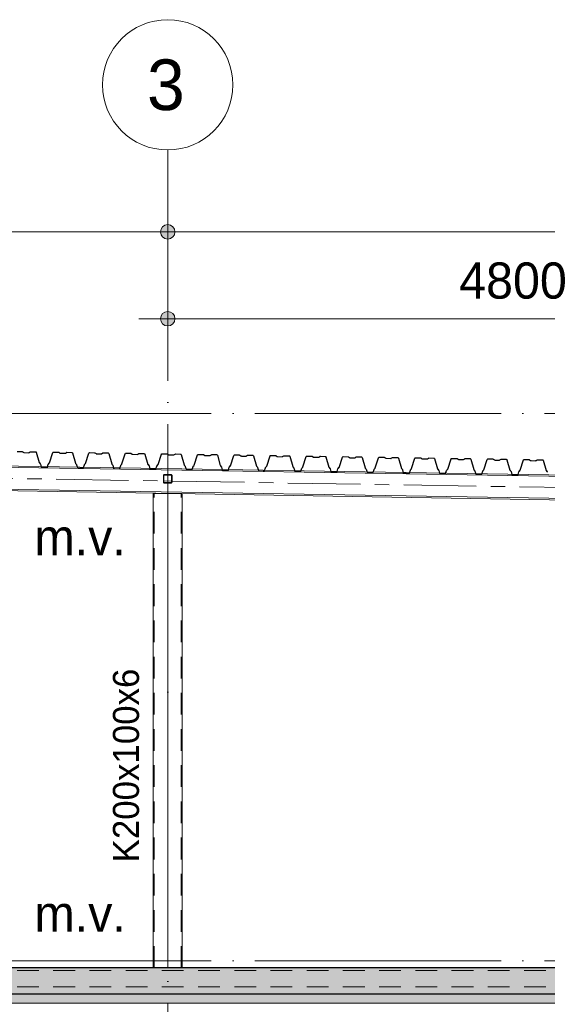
# Model space of a CAD drawing. Header units: millimetres. Extents: x 4517 to 474157, y -4632 to 9900.
# Tile 70 of 114: x 313304 to 316947, y 3099 to 9900. Entities that reach past the tile are written whole.
import ezdxf

# ---------------------------------------------------------------- set-up
doc = ezdxf.new("R2010")
doc.units = ezdxf.units.MM
for name, pattern in [('WSP_hartlijn', [800, 500, -100, 100, -100]), ('WSP_hhidden', [250, 150, -100]), ('WSP_stramienlijn', [2000, 1700, -150, 0, -150])]:
    doc.linetypes.add(name, pattern=pattern)
for name, color, linetype, lineweight in [('00_algemeen - hartlijn', 7, 'WSP_hartlijn', 13), ('00_algemeen - hhidden - 0_13mm', 7, 'WSP_hhidden', 13), ('00_maatvoering', 8, 'Continuous', 13), ('00_maatvoering-100', 8, 'Continuous', 13), ('00_text', 7, 'Continuous', 13), ('07_stramien', 4, 'Continuous', 13), ('07_stramien - levels', 7, 'Continuous', 13), ('23_vloeren', 2, 'Continuous', 18), ('23_vloeren - hatch', 1, 'Continuous', 18), ('23_vloeren -cut-', 3, 'Continuous', 25), ('28_hoofddraagconstructies - kolommen en liggers', 1, 'Continuous', 13), ('28_hoofddraagconstructies - kolommen en liggers - staal', 1, 'Continuous', 13), ('28_hoofddraagconstructies - kolommen en liggers - staal -cut-', 2, 'Continuous', 13), ('28_hoofddraagconstructies - tags', 7, 'Continuous', 18)]:
    doc.layers.add(name, color=color, linetype=linetype, lineweight=lineweight)
doc.styles.add('Revittext', font='txt', dxfattribs={"height": 250})
doc.styles.add('Revittext_1', font='txt', dxfattribs={"height": 180})
doc.styles.add('Revittext_2', font='txt', dxfattribs={"height": 350})
doc.dimstyles.new('WSP_25_-_transparant', dxfattribs={"dimscale": 304.8, "dimtxt": 252.223969, "dimasz": 1.312336, "dimexe": 0.656168, "dimexo": 0.0625, "dimgap": 0.213255, "dimtad": 1, "dimdec": 0, "dimzin": 0, "dimdsep": 46, "dimtxsty": 'Revittext', "dimblk1": 'DOTSMALL', "dimblk2": 'DOTSMALL', "dimsah": 1, "dimcen": 0.09, "dimdle": 0.656168, "dimazin": 0, "dimtfac": 1, "dimtdec": 4, "dimtix": 1, "dimtmove": 0, "dimatfit": 3, "dimfxl": 0.656168, "dimfxlon": 1, "dimtvp": 1, "dimtolj": 1, "dimtzin": 0, "dimarcsym": 2})

# ---------------------------------------------------------------- blocks, each defined once
blk = doc.blocks.new('28_WSP_SC_staal - RHS v18-0 - RHSH 200x100x6 - S275-1336389-as F')
at = {"layer": '00_algemeen - hartlijn'}
blk.add_line((19400, 3350), (19400, 6626.1), dxfattribs=at)
at = {"layer": '00_algemeen - hhidden - 0_13mm'}
for p, q in [((19306, 3350), (19306, 6626.1)), ((19494, 3350), (19494, 6626.1))]:
    blk.add_line(p, q, dxfattribs=at)
blk = doc.blocks.new('28_WSP_SF_staal - RHS v18-0 - SHSC 60x60x4 - S275-1328990-as F')
at = {"layer": '28_hoofddraagconstructies - kolommen en liggers', "linetype": 'WSP_hhidden'}
h = blk.add_hatch(color=256, dxfattribs=at)
h.paths.add_polyline_path([(19378, 6697.9), (19422, 6697.9), (19427.7, 6700.2), (19430, 6705.9), (19430, 6749.9), (19427.7, 6755.5), (19421.5, 6757.9), (19378, 6757.9), (19372.3, 6755.5), (19370, 6749.9), (19370, 6705.9), (19372.3, 6700.2)])
h.paths.add_polyline_path([(19422, 6701.9), (19378, 6701.9), (19375.2, 6703), (19374, 6705.9), (19374, 6749.9), (19375.2, 6752.7), (19378, 6753.9), (19422, 6753.9), (19424.8, 6752.7), (19426, 6749.9), (19426, 6705.9), (19424.8, 6703)])
at = {"layer": '00_algemeen - hartlijn'}
blk.add_line((19400, 6757.9), (19400, 6758.7), dxfattribs=at)
at = {"layer": '28_hoofddraagconstructies - kolommen en liggers - staal'}
for p, q in [((19370, 6750.7), (19370, 6749.9)), ((19378, 6758.7), (19422, 6758.7)), ((19430, 6749.9), (19430, 6750.7)), ((19378, 6702.7), (19422, 6702.7))]:
    blk.add_line(p, q, dxfattribs=at)
at = {"layer": '28_hoofddraagconstructies - kolommen en liggers - staal -cut-'}
for p, q in [((19370, 6749.9), (19370, 6705.9)), ((19374, 6705.9), (19374, 6749.9)), ((19422, 6757.9), (19378, 6757.9)), ((19378, 6753.9), (19422, 6753.9)), ((19426, 6749.9), (19426, 6705.9)), ((19430, 6705.9), (19430, 6749.9)), ((19422, 6701.9), (19378, 6701.9)), ((19378, 6697.9), (19422, 6697.9))]:
    blk.add_line(p, q, dxfattribs=at)
for centre, radius, start, end in [((19378, 6749.9), 8, 90.00002, 180.00002), ((19378, 6749.9), 4, 90.00002, 180.00002), ((19422, 6749.9), 8, 359.99998, 89.99998), ((19422, 6749.9), 4, 359.99998, 89.99998), ((19378, 6705.9), 8, 179.99998, 269.99998), ((19378, 6705.9), 4, 179.99998, 269.99998), ((19422, 6705.9), 8, 270.00002, 0.00002), ((19422, 6705.9), 4, 270.00002, 0.00002)]:
    blk.add_arc(centre, radius, start, end, dxfattribs=at)
blk = doc.blocks.new('Floors 3 - Floors 3-1340461-as F')
at = {"layer": '23_vloeren - hatch', "linetype": 'WSP_hhidden', "lineweight": 13}
blk.add_hatch(color=256, dxfattribs=at).paths.add_polyline_path([(2780, 3107.5), (28920, 3107.5), (28920, 3170), (16395, 3170), (16395, 3160), (16195, 3160), (16195, 3170), (13365, 3170), (13365, 3160), (13165, 3160), (13165, 3170), (2780, 3170), (2780, 3145.4)])
at = {"layer": '23_vloeren'}
blk.add_line((28920, 3107.5), (2780, 3107.5), dxfattribs=at)
blk = doc.blocks.new('28_WSP_SF_staal - HE v21-0 - HE260B S355-1384947-as F')
at = {"layer": '28_hoofddraagconstructies - kolommen en liggers', "linetype": 'WSP_hhidden'}
blk.add_line((2860, 3220), (28920, 3220), dxfattribs=at)
blk = doc.blocks.new('28_WSP_SF_staal - RHS v18-0 - SHSC 60x60x4 - S275-V94-as F')
at = {"layer": '28_hoofddraagconstructies - kolommen en liggers', "linetype": 'WSP_hhidden'}
for p, q in [((19370, 6750.8), (19370, 6750.7)), ((19374, 6749.9), (19374, 6750.8)), ((19422, 6758.8), (19378, 6758.8)), ((19378, 6754.8), (19422, 6754.8)), ((19426, 6750.8), (19426, 6749.9)), ((19430, 6750.7), (19430, 6750.8)), ((19422, 6702.8), (19378, 6702.8)), ((19378, 6698.8), (19422, 6698.8))]:
    blk.add_line(p, q, dxfattribs=at)
for centre, radius, start, end in [((19378, 6750.8), 8, 90, 180), ((19378, 6750.8), 4, 90, 180), ((19422, 6750.8), 8, 0, 90), ((19422, 6750.8), 4, 0, 90), ((19378, 6706.8), 8, 182.72986, 188.30556), ((19378, 6706.8), 8, 191.05898, 213.941), ((19378, 6706.8), 8, 216.69441, 270), ((19378, 6706.8), 4, 185.45971, 270), ((19422, 6706.8), 4, 270, 354.54029), ((19422, 6706.8), 8, 270, 323.30559), ((19422, 6706.8), 8, 326.059, 348.94102), ((19422, 6706.8), 8, 351.69444, 357.27014)]:
    blk.add_arc(centre, radius, start, end, dxfattribs=at)
blk = doc.blocks.new('28_WSP_SF_staal - HE v21-0 - HE180A-1315593-as F')
at = {"layer": '00_algemeen - hartlijn'}
for p, q in [((17030.6, 6752.3), (19370, 6713.8)), ((19374, 6713.7), (19426, 6712.8)), ((19430, 6712.8), (22453.4, 6663))]:
    blk.add_line(p, q, dxfattribs=at)
at = {"layer": '28_hoofddraagconstructies - kolommen en liggers', "linetype": 'WSP_hhidden'}
for p, q in [((19370, 6713.8), (19374, 6713.7)), ((19426, 6712.8), (19430, 6712.8))]:
    blk.add_line(p, q, dxfattribs=at)
blk = doc.blocks.new('Grid - Stramienbol 9_0mm-3500-as F')
at = {"layer": '07_stramien'}
blk.add_circle((5000, 9450), 450, dxfattribs=at)
blk = doc.blocks.new('DIMBLOCK87-as F')
at = {"layer": '00_maatvoering-100'}
h = blk.add_hatch(color=256, dxfattribs=at)
edge = h.paths.add_edge_path()
edge.add_arc((307126.1, 8434.4), 50, 0, 360)
h = blk.add_hatch(color=256, dxfattribs=at)
edge = h.paths.add_edge_path()
edge.add_arc((314326.1, 8434.4), 50, 0, 360)
for p, q in [((307126.1, 8634.4), (307126.1, 8234.4)), ((307126.1, 8434.4), (307126.1, 8634.4)), ((314326.1, 8634.4), (314326.1, 8234.4)), ((314326.1, 8434.4), (314326.1, 8634.4)), ((307126.1, 8434.4), (314326.1, 8434.4))]:
    blk.add_line(p, q, dxfattribs=at)
for centre in [(307126.1, 8434.4), (314326.1, 8434.4)]:
    blk.add_circle(centre, 50, dxfattribs=at)
at = {"layer": '00_maatvoering-100', "color": 0, "insert": (310338, 8823.2), "char_height": 250, "width": 931.288, "attachment_point": 1, "line_spacing_factor": 0.931288, "style": 'Revittext'}
blk.add_mtext('7200', dxfattribs=at)
blk = doc.blocks.new('_DotSmall')
at = {"color": 0, "linetype": 'ByBlock', "const_width": 0.5}
blk.add_lwpolyline([(-0.0625, 0, 1), (0.0625, 0, 1)], format="xyb", close=True, dxfattribs=at)
blk = doc.blocks.new('DIMBLOCK88-as F')
at = {"layer": '00_maatvoering-100'}
h = blk.add_hatch(color=256, dxfattribs=at)
edge = h.paths.add_edge_path()
edge.add_arc((314326.1, 8434.4), 50, 0, 360)
h = blk.add_hatch(color=256, dxfattribs=at)
edge = h.paths.add_edge_path()
edge.add_arc((321526.1, 8434.4), 50, 0, 360)
for p, q in [((314326.1, 8634.4), (314326.1, 8234.4)), ((314326.1, 8434.4), (314326.1, 8634.4)), ((321526.1, 8634.4), (321526.1, 8234.4)), ((321526.1, 8434.4), (321526.1, 8634.4)), ((314326.1, 8434.4), (321526.1, 8434.4))]:
    blk.add_line(p, q, dxfattribs=at)
for centre in [(314326.1, 8434.4), (321526.1, 8434.4)]:
    blk.add_circle(centre, 50, dxfattribs=at)
at = {"layer": '00_maatvoering-100', "color": 0, "insert": (317538, 8823.2), "char_height": 250, "width": 931.288, "attachment_point": 1, "line_spacing_factor": 0.931288, "style": 'Revittext'}
blk.add_mtext('7200', dxfattribs=at)
blk = doc.blocks.new('DIMBLOCK95-as F')
at = {"layer": '00_maatvoering-100'}
h = blk.add_hatch(color=256, dxfattribs=at)
edge = h.paths.add_edge_path()
edge.add_arc((314326.1, 7834.4), 50, 0, 360)
h = blk.add_hatch(color=256, dxfattribs=at)
edge = h.paths.add_edge_path()
edge.add_arc((319126.1, 7834.4), 50, 0, 360)
for p, q in [((314326.1, 8034.4), (314326.1, 7634.4)), ((314326.1, 7834.4), (314326.1, 8034.4)), ((319126.1, 8034.4), (319126.1, 7634.4)), ((319126.1, 7834.4), (319126.1, 8034.4)), ((314126.1, 7834.4), (319126.1, 7834.4))]:
    blk.add_line(p, q, dxfattribs=at)
for centre in [(314326.1, 7834.4), (319126.1, 7834.4)]:
    blk.add_circle(centre, 50, dxfattribs=at)
at = {"layer": '00_maatvoering-100', "color": 0, "insert": (316338, 8223.2), "char_height": 250, "width": 931.288, "attachment_point": 1, "line_spacing_factor": 0.931288, "style": 'Revittext'}
blk.add_mtext('4800', dxfattribs=at)

msp = doc.modelspace()

# ---------------------------------------------------------------- hatches: boundary and pattern name
at = {"layer": '23_vloeren - hatch'}
h = msp.add_hatch(color=256, dxfattribs=at)
h.paths.add_polyline_path([(297786.1, 3170), (304556.1, 3170), (304556.1, 3225.5), (304611.3, 3225.5), (304619.8, 3229), (304623.3, 3239.6), (304623.3, 3329.5), (304619.8, 3338), (304611.3, 3341.5), (304556.1, 3341.5), (304556.1, 3350), (297786.1, 3350), (297786.1, 3239.6)])
h.paths.add_polyline_path([(306031.4, 3170), (308169.8, 3170), (308182.5, 3175.3), (308187.8, 3188), (308187.8, 3322), (308182.5, 3334.7), (308169.8, 3340), (308091.1, 3340), (308091.1, 3350), (304696.1, 3350), (304696.1, 3341.5), (304640.8, 3341.5), (304632.3, 3338), (304628.8, 3329.5), (304628.8, 3237.5), (304632.3, 3229), (304640.8, 3225.5), (304696.1, 3225.5), (304696.1, 3170), (305199.7, 3170)])
h.paths.add_polyline_path([(323846.1, 3170), (323846.1, 3350), (311321.1, 3350), (311321.1, 3340), (311242.3, 3340), (311229, 3333.2), (311224.3, 3322), (311224.3, 3188), (311229.6, 3175.3), (311242.3, 3170), (323495.3, 3170)])
h.paths.add_polyline_path([(308212.3, 3170), (311199.8, 3170), (311212.5, 3175.3), (311217.8, 3188), (311217.8, 3322), (311212.5, 3334.7), (311199.8, 3340), (311121.1, 3340), (311121.1, 3350), (308291.1, 3350), (308291.1, 3340), (308212.3, 3340), (308199.2, 3333.9), (308194.3, 3322), (308194.3, 3188), (308199.6, 3175.3)])

# ---------------------------------------------------------------- linework, layer by layer
at = {"layer": '07_stramien', "linetype": 'WSP_stramienlijn'}
msp.add_line((314326.1, -4594.5), (314326.1, 9000), dxfattribs=at)
at = {"layer": '07_stramien - levels', "linetype": 'WSP_stramienlijn'}
for p, q in [((292926.1, 7180), (349200.4, 7180)), ((292926.1, 3400), (349200.4, 3400))]:
    msp.add_line(p, q, dxfattribs=at)
at = {"layer": '23_vloeren -cut-'}
for p, q in [((313287.4, 6917.5), (313321.2, 6916.9)), ((313321.2, 6916.9), (313322.7, 6916.7)), ((313322.7, 6916.7), (313324, 6916)), ((313324, 6916), (313331.8, 6910.6)), ((313331.8, 6910.6), (313333.2, 6910)), ((313333.2, 6910), (313334.6, 6909.7)), ((313334.6, 6909.7), (313366.7, 6909.2)), ((313366.7, 6909.2), (313368.1, 6909.4)), ((313368.1, 6909.4), (313369.4, 6910)), ((313369.4, 6910), (313377.5, 6915.2)), ((313377.5, 6915.2), (313378.8, 6915.8)), ((313378.8, 6915.8), (313380.3, 6916)), ((313380.3, 6916), (313414.1, 6915.5)), ((313414.1, 6915.5), (313417.1, 6914.4)), ((313417.1, 6914.4), (313418.8, 6911.8)), ((313418.8, 6911.8), (313439.5, 6840.3)), ((313509.6, 6839.2), (313532.5, 6910.1)), ((313532.5, 6910.1), (313534.3, 6912.6)), ((313534.3, 6912.6), (313537.3, 6913.5)), ((313537.3, 6913.5), (313571.2, 6913)), ((313571.2, 6913), (313572.6, 6912.7)), ((313572.6, 6912.7), (313573.9, 6912.1)), ((313573.9, 6912.1), (313581.8, 6906.7)), ((313581.8, 6906.7), (313583.1, 6906)), ((313583.1, 6906), (313584.6, 6905.8)), ((313584.6, 6905.8), (313616.6, 6905.3)), ((313616.6, 6905.3), (313618.1, 6905.5)), ((313618.1, 6905.5), (313619.4, 6906.1)), ((313619.4, 6906.1), (313627.5, 6911.2)), ((313627.5, 6911.2), (313628.8, 6911.8)), ((313628.8, 6911.8), (313630.2, 6912)), ((313630.2, 6912), (313664.1, 6911.5)), ((313664.1, 6911.5), (313667, 6910.5)), ((313667, 6910.5), (313668.8, 6907.9)), ((313668.8, 6907.9), (313689.5, 6836.3)), ((313759.6, 6835.2), (313782.5, 6906.1)), ((313782.5, 6906.1), (313784.3, 6908.6)), ((313784.3, 6908.6), (313787.3, 6909.6)), ((313787.3, 6909.6), (313821.1, 6909)), ((313821.1, 6909), (313822.6, 6908.8)), ((313822.6, 6908.8), (313823.9, 6908.1)), ((313823.9, 6908.1), (313831.8, 6902.7)), ((313831.8, 6902.7), (313833.1, 6902.1)), ((313833.1, 6902.1), (313834.5, 6901.8)), ((313834.5, 6901.8), (313866.6, 6901.3)), ((313866.6, 6901.3), (313868, 6901.5)), ((313868, 6901.5), (313869.4, 6902.1)), ((313869.4, 6902.1), (313877.4, 6907.3)), ((313877.4, 6907.3), (313878.8, 6907.9)), ((313878.8, 6907.9), (313880.2, 6908.1)), ((313880.2, 6908.1), (313914.1, 6907.5)), ((313914.1, 6907.5), (313917, 6906.5)), ((313917, 6906.5), (313918.8, 6903.9)), ((313918.8, 6903.9), (313939.4, 6832.4)), ((314009.5, 6831.3), (314032.4, 6902.1)), ((314032.4, 6902.1), (314034.3, 6904.7)), ((314034.3, 6904.7), (314037.3, 6905.6)), ((314037.3, 6905.6), (314071.1, 6905.1)), ((314071.1, 6905.1), (314072.6, 6904.8)), ((314072.6, 6904.8), (314073.9, 6904.2)), ((314073.9, 6904.2), (314081.8, 6898.8)), ((314081.8, 6898.8), (314083.1, 6898.1)), ((314083.1, 6898.1), (314084.5, 6897.9)), ((314084.5, 6897.9), (314116.6, 6897.4)), ((314116.6, 6897.4), (314118, 6897.6)), ((314118, 6897.6), (314119.3, 6898.2)), ((314119.3, 6898.2), (314127.4, 6903.3)), ((314127.4, 6903.3), (314128.7, 6903.9)), ((314128.7, 6903.9), (314130.2, 6904.1)), ((314130.2, 6904.1), (314164, 6903.6)), ((314164, 6903.6), (314167, 6902.6)), ((314167, 6902.6), (314168.7, 6900)), ((314168.7, 6900), (314189.4, 6828.4)), ((314259.5, 6827.3), (314282.4, 6898.2)), ((314282.4, 6898.2), (314284.3, 6900.7)), ((314284.3, 6900.7), (314287.2, 6901.6)), ((314287.2, 6901.6), (314321.1, 6901.1)), ((314321.1, 6901.1), (314322.5, 6900.9)), ((314322.5, 6900.9), (314323.8, 6900.2)), ((314323.8, 6900.2), (314331.7, 6894.8)), ((314331.7, 6894.8), (314333, 6894.2)), ((314333, 6894.2), (314334.5, 6893.9)), ((314334.5, 6893.9), (314366.5, 6893.4)), ((314366.5, 6893.4), (314368, 6893.6)), ((314368, 6893.6), (314369.3, 6894.2)), ((314369.3, 6894.2), (314377.4, 6899.4)), ((314377.4, 6899.4), (314378.7, 6900)), ((314378.7, 6900), (314380.1, 6900.2)), ((314380.1, 6900.2), (314414, 6899.6)), ((314414, 6899.6), (314416.9, 6898.6)), ((314416.9, 6898.6), (314418.7, 6896)), ((314418.7, 6896), (314439.4, 6824.5)), ((314509.5, 6823.3), (314532.4, 6894.2)), ((314532.4, 6894.2), (314534.2, 6896.8)), ((314534.2, 6896.8), (314537.2, 6897.7)), ((314537.2, 6897.7), (314571.1, 6897.2)), ((314571.1, 6897.2), (314572.5, 6896.9)), ((314572.5, 6896.9), (314573.8, 6896.3)), ((314573.8, 6896.3), (314581.7, 6890.8)), ((314581.7, 6890.8), (314583, 6890.2)), ((314583, 6890.2), (314584.4, 6890)), ((314584.4, 6890), (314616.5, 6889.5)), ((314616.5, 6889.5), (314618, 6889.6)), ((314618, 6889.6), (314619.3, 6890.2)), ((314619.3, 6890.2), (314627.3, 6895.4)), ((314627.3, 6895.4), (314628.7, 6896)), ((314628.7, 6896), (314630.1, 6896.2)), ((314630.1, 6896.2), (314664, 6895.7)), ((314664, 6895.7), (314666.9, 6894.7)), ((314666.9, 6894.7), (314668.7, 6892.1)), ((314668.7, 6892.1), (314689.3, 6820.5)), ((314759.4, 6819.4), (314782.3, 6890.3)), ((314782.3, 6890.3), (314784.2, 6892.8)), ((314784.2, 6892.8), (314787.2, 6893.7)), ((314787.2, 6893.7), (314821, 6893.2)), ((314821, 6893.2), (314822.5, 6893)), ((314822.5, 6893), (314823.8, 6892.3)), ((314823.8, 6892.3), (314831.7, 6886.9)), ((314831.7, 6886.9), (314833, 6886.2)), ((314833, 6886.2), (314834.4, 6886)), ((314834.4, 6886), (314866.5, 6885.5)), ((314866.5, 6885.5), (314867.9, 6885.7)), ((314867.9, 6885.7), (314869.3, 6886.3)), ((314869.3, 6886.3), (314877.3, 6891.5)), ((314877.3, 6891.5), (314878.6, 6892.1)), ((314878.6, 6892.1), (314880.1, 6892.3)), ((314880.1, 6892.3), (314913.9, 6891.7)), ((314913.9, 6891.7), (314916.9, 6890.7)), ((314916.9, 6890.7), (314918.7, 6888.1)), ((314918.7, 6888.1), (314939.3, 6816.5)), ((315009.4, 6815.4), (315032.3, 6886.3)), ((315032.3, 6886.3), (315034.2, 6888.8)), ((315034.2, 6888.8), (315037.1, 6889.8)), ((315037.1, 6889.8), (315071, 6889.2)), ((315071, 6889.2), (315072.4, 6889)), ((315072.4, 6889), (315073.7, 6888.4)), ((315073.7, 6888.4), (315081.6, 6882.9)), ((315081.6, 6882.9), (315082.9, 6882.3)), ((315082.9, 6882.3), (315084.4, 6882)), ((315084.4, 6882), (315116.4, 6881.5)), ((315116.4, 6881.5), (315117.9, 6881.7)), ((315117.9, 6881.7), (315119.2, 6882.3)), ((315119.2, 6882.3), (315127.3, 6887.5)), ((315127.3, 6887.5), (315128.6, 6888.1)), ((315128.6, 6888.1), (315130.1, 6888.3)), ((315130.1, 6888.3), (315163.9, 6887.8)), ((315163.9, 6887.8), (315166.9, 6886.7)), ((315166.9, 6886.7), (315168.6, 6884.2)), ((315168.6, 6884.2), (315189.3, 6812.6)), ((315259.4, 6811.5), (315282.3, 6882.4)), ((315282.3, 6882.4), (315284.1, 6884.9)), ((315284.1, 6884.9), (315287.1, 6885.8)), ((315287.1, 6885.8), (315321, 6885.3)), ((315321, 6885.3), (315322.4, 6885)), ((315322.4, 6885), (315323.7, 6884.4)), ((315323.7, 6884.4), (315331.6, 6879)), ((315331.6, 6879), (315332.9, 6878.3)), ((315332.9, 6878.3), (315334.4, 6878.1)), ((315334.4, 6878.1), (315366.4, 6877.6)), ((315366.4, 6877.6), (315367.9, 6877.8)), ((315367.9, 6877.8), (315369.2, 6878.4)), ((315369.2, 6878.4), (315377.2, 6883.6)), ((315377.2, 6883.6), (315378.6, 6884.2)), ((315378.6, 6884.2), (315380, 6884.4)), ((315380, 6884.4), (315413.9, 6883.8)), ((315413.9, 6883.8), (315416.8, 6882.8)), ((315416.8, 6882.8), (315418.6, 6880.2)), ((315418.6, 6880.2), (315439.2, 6808.6)), ((315509.3, 6807.5), (315532.2, 6878.4)), ((315532.2, 6878.4), (315534.1, 6880.9)), ((315534.1, 6880.9), (315537.1, 6881.9)), ((315537.1, 6881.9), (315570.9, 6881.3)), ((315570.9, 6881.3), (315572.4, 6881.1)), ((315572.4, 6881.1), (315573.7, 6880.4)), ((315573.7, 6880.4), (315581.6, 6875)), ((315581.6, 6875), (315582.9, 6874.4)), ((315582.9, 6874.4), (315584.3, 6874.1)), ((315584.3, 6874.1), (315616.4, 6873.6)), ((315616.4, 6873.6), (315617.8, 6873.8)), ((315617.8, 6873.8), (315619.2, 6874.4)), ((315619.2, 6874.4), (315627.2, 6879.6)), ((315627.2, 6879.6), (315628.5, 6880.2)), ((315628.5, 6880.2), (315630, 6880.4)), ((315630, 6880.4), (315663.8, 6879.9)), ((315663.8, 6879.9), (315666.8, 6878.8)), ((315666.8, 6878.8), (315668.6, 6876.2)), ((315668.6, 6876.2), (315689.2, 6804.7)), ((315759.3, 6803.6), (315782.2, 6874.4)), ((315782.2, 6874.4), (315784.1, 6877)), ((315784.1, 6877), (315787.1, 6877.9)), ((315787.1, 6877.9), (315820.9, 6877.4)), ((315820.9, 6877.4), (315822.3, 6877.1)), ((315822.3, 6877.1), (315823.7, 6876.5)), ((315823.7, 6876.5), (315831.5, 6871.1)), ((315831.5, 6871.1), (315832.8, 6870.4)), ((315832.8, 6870.4), (315834.3, 6870.2)), ((315834.3, 6870.2), (315866.3, 6869.7)), ((315866.3, 6869.7), (315867.8, 6869.9)), ((315867.8, 6869.9), (315869.1, 6870.5)), ((315869.1, 6870.5), (315877.2, 6875.6)), ((315877.2, 6875.6), (315878.5, 6876.2)), ((315878.5, 6876.2), (315880, 6876.4)), ((315880, 6876.4), (315913.8, 6875.9)), ((315913.8, 6875.9), (315916.8, 6874.9)), ((315916.8, 6874.9), (315918.5, 6872.3)), ((315918.5, 6872.3), (315939.2, 6800.7)), ((316009.3, 6799.6), (316032.2, 6870.5)), ((316032.2, 6870.5), (316034, 6873)), ((316034, 6873), (316037, 6874)), ((316037, 6874), (316070.9, 6873.4)), ((316070.9, 6873.4), (316072.3, 6873.2)), ((316072.3, 6873.2), (316073.6, 6872.5)), ((316073.6, 6872.5), (316081.5, 6867.1)), ((316119.1, 6866.5), (316127.1, 6871.7)), ((316127.1, 6871.7), (316128.5, 6872.3)), ((316128.5, 6872.3), (316129.9, 6872.5)), ((316129.9, 6872.5), (316163.8, 6871.9)), ((316163.8, 6871.9), (316166.7, 6870.9)), ((316166.7, 6870.9), (316168.5, 6868.3)), ((316284, 6869.1), (316287, 6870)), ((316287, 6870), (316320.8, 6869.5)), ((316320.8, 6869.5), (316322.3, 6869.2)), ((313439.5, 6840.3), (313439.9, 6839.3)), ((313439.9, 6839.3), (313440.5, 6838.4)), ((313440.5, 6838.4), (313446.3, 6831.8)), ((313446.3, 6831.8), (313446.9, 6830.9)), ((313446.9, 6830.9), (313447.3, 6829.9)), ((313447.3, 6829.9), (313452.9, 6810.4)), ((313452.9, 6810.4), (313454.7, 6807.8)), ((313454.7, 6807.8), (313457.7, 6806.8)), ((313457.7, 6806.8), (313490.4, 6806.3)), ((313490.4, 6806.3), (313493.4, 6807.2)), ((313493.4, 6807.2), (313495.2, 6809.7)), ((313495.2, 6809.7), (313501.4, 6829)), ((313501.4, 6829), (313501.9, 6830)), ((313501.9, 6830), (313502.5, 6830.9)), ((313502.5, 6830.9), (313508.5, 6837.3)), ((313508.5, 6837.3), (313509.1, 6838.2)), ((313509.1, 6838.2), (313509.6, 6839.2)), ((313689.5, 6836.3), (313689.9, 6835.3)), ((313689.9, 6835.3), (313690.5, 6834.4)), ((313690.5, 6834.4), (313696.3, 6827.8)), ((313696.3, 6827.8), (313696.9, 6826.9)), ((313696.9, 6826.9), (313697.3, 6825.9)), ((313697.3, 6825.9), (313702.9, 6806.4)), ((313702.9, 6806.4), (313704.7, 6803.8)), ((313704.7, 6803.8), (313707.6, 6802.8)), ((313707.6, 6802.8), (313740.3, 6802.3)), ((313740.3, 6802.3), (313743.3, 6803.2)), ((313743.3, 6803.2), (313745.2, 6805.8)), ((313745.2, 6805.8), (313751.4, 6825.1)), ((313751.4, 6825.1), (313751.9, 6826)), ((313751.9, 6826), (313752.5, 6826.9)), ((313752.5, 6826.9), (313758.5, 6833.4)), ((313758.5, 6833.4), (313759.1, 6834.2)), ((313759.1, 6834.2), (313759.6, 6835.2)), ((313939.4, 6832.4), (313939.8, 6831.4)), ((313939.8, 6831.4), (313940.5, 6830.5)), ((313940.5, 6830.5), (313946.2, 6823.8)), ((313946.2, 6823.8), (313946.8, 6823)), ((313946.8, 6823), (313947.3, 6822)), ((313947.3, 6822), (313952.9, 6802.5)), ((313952.9, 6802.5), (313954.6, 6799.9)), ((313993.3, 6799.3), (313995.1, 6801.8)), ((313995.1, 6801.8), (314001.4, 6821.1)), ((314001.4, 6821.1), (314001.8, 6822.1)), ((314001.8, 6822.1), (314002.5, 6823)), ((314002.5, 6823), (314008.4, 6829.4)), ((314008.4, 6829.4), (314009.1, 6830.3)), ((314009.1, 6830.3), (314009.5, 6831.3)), ((314189.4, 6828.4), (314189.8, 6827.4)), ((314189.8, 6827.4), (314190.4, 6826.5)), ((314190.4, 6826.5), (314196.2, 6819.9)), ((314196.2, 6819.9), (314196.8, 6819)), ((314196.8, 6819), (314197.2, 6818)), ((314197.2, 6818), (314202.8, 6798.5)), ((314245.1, 6797.8), (314251.4, 6817.1)), ((314251.4, 6817.1), (314251.8, 6818.1)), ((314251.8, 6818.1), (314252.4, 6819)), ((314252.4, 6819), (314258.4, 6825.4)), ((314258.4, 6825.4), (314259, 6826.3)), ((314259, 6826.3), (314259.5, 6827.3)), ((314439.4, 6824.5), (314439.8, 6823.4)), ((314439.8, 6823.4), (314440.4, 6822.6)), ((314440.4, 6822.6), (314446.2, 6815.9)), ((314446.2, 6815.9), (314446.8, 6815)), ((314446.8, 6815), (314447.2, 6814)), ((314447.2, 6814), (314452.8, 6794.6)), ((314495.1, 6793.9), (314501.3, 6813.2)), ((314501.3, 6813.2), (314501.8, 6814.2)), ((314501.8, 6814.2), (314502.4, 6815)), ((314502.4, 6815), (314508.4, 6821.5)), ((314508.4, 6821.5), (314509, 6822.4)), ((314509, 6822.4), (314509.5, 6823.3)), ((314689.3, 6820.5), (314689.8, 6819.5)), ((314689.8, 6819.5), (314690.4, 6818.6)), ((314690.4, 6818.6), (314696.1, 6812)), ((314696.1, 6812), (314696.7, 6811.1)), ((314696.7, 6811.1), (314697.2, 6810.1)), ((314697.2, 6810.1), (314702.8, 6790.6)), ((314745.1, 6789.9), (314751.3, 6809.2)), ((314751.3, 6809.2), (314751.7, 6810.2)), ((314751.7, 6810.2), (314752.4, 6811.1)), ((314752.4, 6811.1), (314758.3, 6817.5)), ((314758.3, 6817.5), (314759, 6818.4)), ((314759, 6818.4), (314759.4, 6819.4)), ((314939.3, 6816.5), (314939.7, 6815.5)), ((314939.7, 6815.5), (314940.3, 6814.6)), ((314940.3, 6814.6), (314946.1, 6808)), ((314946.1, 6808), (314946.7, 6807.1)), ((314946.7, 6807.1), (314947.1, 6806.1)), ((314947.1, 6806.1), (314952.7, 6786.6)), ((314995, 6786), (315001.3, 6805.3)), ((315001.3, 6805.3), (315001.7, 6806.3)), ((315001.7, 6806.3), (315002.3, 6807.1)), ((315002.3, 6807.1), (315008.3, 6813.6)), ((315008.3, 6813.6), (315009, 6814.4)), ((315009, 6814.4), (315009.4, 6815.4)), ((315189.3, 6812.6), (315189.7, 6811.6)), ((315189.7, 6811.6), (315190.3, 6810.7)), ((315190.3, 6810.7), (315196.1, 6804.1)), ((315196.1, 6804.1), (315196.7, 6803.2)), ((315196.7, 6803.2), (315197.1, 6802.2)), ((315197.1, 6802.2), (315202.7, 6782.7)), ((315245, 6782), (315251.2, 6801.3)), ((315251.2, 6801.3), (315251.7, 6802.3)), ((315251.7, 6802.3), (315252.3, 6803.2)), ((315252.3, 6803.2), (315258.3, 6809.6)), ((315258.3, 6809.6), (315258.9, 6810.5)), ((315258.9, 6810.5), (315259.4, 6811.5)), ((315439.2, 6808.6), (315439.7, 6807.6)), ((315439.7, 6807.6), (315440.3, 6806.7)), ((315440.3, 6806.7), (315446, 6800.1)), ((315502.3, 6799.2), (315508.2, 6805.7)), ((315508.2, 6805.7), (315508.9, 6806.5)), ((315508.9, 6806.5), (315509.3, 6807.5)), ((315689.2, 6804.7), (315689.6, 6803.7)), ((315689.6, 6803.7), (315690.2, 6802.8)), ((315690.2, 6802.8), (315696, 6796.2)), ((315752.3, 6795.3), (315758.2, 6801.7)), ((315758.2, 6801.7), (315758.9, 6802.6)), ((315758.9, 6802.6), (315759.3, 6803.6)), ((316081.5, 6867.1), (316082.8, 6866.5)), ((316082.8, 6866.5), (316084.3, 6866.2)), ((316084.3, 6866.2), (316116.3, 6865.7)), ((316116.3, 6865.7), (316117.8, 6865.9)), ((316117.8, 6865.9), (316119.1, 6866.5)), ((316168.5, 6868.3), (316189.2, 6796.8)), ((316259.2, 6795.7), (316282.2, 6866.5)), ((316282.2, 6866.5), (316284, 6869.1)), ((316322.3, 6869.2), (316323.6, 6868.6)), ((316323.6, 6868.6), (316331.5, 6863.2)), ((316331.5, 6863.2), (316332.8, 6862.5)), ((316332.8, 6862.5), (316334.2, 6862.3)), ((316334.2, 6862.3), (316366.3, 6861.8)), ((316366.3, 6861.8), (316367.7, 6862)), ((316367.7, 6862), (316369.1, 6862.6)), ((316369.1, 6862.6), (316377.1, 6867.7)), ((316377.1, 6867.7), (316378.4, 6868.3)), ((316378.4, 6868.3), (316379.9, 6868.5)), ((316379.9, 6868.5), (316413.7, 6868)), ((316413.7, 6868), (316416.7, 6867)), ((316416.7, 6867), (316418.5, 6864.4)), ((316418.5, 6864.4), (316439.1, 6792.8)), ((316509.2, 6791.7), (316532.1, 6862.6)), ((316532.1, 6862.6), (316534, 6865.1)), ((316534, 6865.1), (316537, 6866)), ((316537, 6866), (316570.8, 6865.5)), ((316570.8, 6865.5), (316572.2, 6865.3)), ((316572.2, 6865.3), (316573.6, 6864.6)), ((316573.6, 6864.6), (316581.4, 6859.2)), ((316581.4, 6859.2), (316582.8, 6858.6)), ((316582.8, 6858.6), (316584.2, 6858.3)), ((316584.2, 6858.3), (316616.3, 6857.8)), ((316616.3, 6857.8), (316617.7, 6858)), ((316617.7, 6858), (316619, 6858.6)), ((316619, 6858.6), (316627.1, 6863.8)), ((316627.1, 6863.8), (316628.4, 6864.4)), ((316628.4, 6864.4), (316629.9, 6864.6)), ((316629.9, 6864.6), (316663.7, 6864)), ((316663.7, 6864), (316666.7, 6863)), ((316666.7, 6863), (316668.4, 6860.4)), ((316668.4, 6860.4), (316689.1, 6788.8)), ((316759.2, 6787.7), (316782.1, 6858.6)), ((316782.1, 6858.6), (316783.9, 6861.2)), ((316783.9, 6861.2), (316786.9, 6862.1)), ((316786.9, 6862.1), (316820.8, 6861.6)), ((316820.8, 6861.6), (316822.2, 6861.3)), ((316822.2, 6861.3), (316823.5, 6860.7)), ((316823.5, 6860.7), (316831.4, 6855.2)), ((316831.4, 6855.2), (316832.7, 6854.6)), ((316832.7, 6854.6), (316834.2, 6854.4)), ((316834.2, 6854.4), (316866.2, 6853.9)), ((316866.2, 6853.9), (316867.7, 6854)), ((316867.7, 6854), (316869, 6854.6)), ((316869, 6854.6), (316877.1, 6859.8)), ((316877.1, 6859.8), (316878.4, 6860.4)), ((316878.4, 6860.4), (316879.8, 6860.6)), ((316879.8, 6860.6), (316913.7, 6860.1)), ((316913.7, 6860.1), (316916.6, 6859.1)), ((316916.6, 6859.1), (316918.4, 6856.5)), ((316918.4, 6856.5), (316939.1, 6784.9)), ((313954.6, 6799.9), (313957.6, 6798.9)), ((313957.6, 6798.9), (313990.3, 6798.3)), ((313990.3, 6798.3), (313993.3, 6799.3)), ((314202.8, 6798.5), (314204.6, 6795.9)), ((314204.6, 6795.9), (314207.6, 6794.9)), ((314207.6, 6794.9), (314240.3, 6794.4)), ((314240.3, 6794.4), (314243.3, 6795.3)), ((314243.3, 6795.3), (314245.1, 6797.8)), ((314452.8, 6794.6), (314454.6, 6792)), ((314454.6, 6792), (314457.5, 6790.9)), ((314457.5, 6790.9), (314490.2, 6790.4)), ((314490.2, 6790.4), (314493.2, 6791.4)), ((314493.2, 6791.4), (314495.1, 6793.9)), ((314702.8, 6790.6), (314704.5, 6788)), ((314704.5, 6788), (314707.5, 6787)), ((314707.5, 6787), (314740.2, 6786.5)), ((314740.2, 6786.5), (314743.2, 6787.4)), ((314743.2, 6787.4), (314745.1, 6789.9)), ((314952.7, 6786.6), (314954.5, 6784.1)), ((314954.5, 6784.1), (314957.5, 6783)), ((314957.5, 6783), (314990.2, 6782.5)), ((314990.2, 6782.5), (314993.2, 6783.5)), ((314993.2, 6783.5), (314995, 6786)), ((315202.7, 6782.7), (315204.5, 6780.1)), ((315204.5, 6780.1), (315207.4, 6779.1)), ((315207.4, 6779.1), (315240.2, 6778.6)), ((315240.2, 6778.6), (315243.1, 6779.5)), ((315243.1, 6779.5), (315245, 6782)), ((315446, 6800.1), (315446.7, 6799.2)), ((315446.7, 6799.2), (315447.1, 6798.2)), ((315447.1, 6798.2), (315452.7, 6778.7)), ((315452.7, 6778.7), (315454.5, 6776.2)), ((315454.5, 6776.2), (315457.4, 6775.1)), ((315457.4, 6775.1), (315490.1, 6774.6)), ((315490.1, 6774.6), (315493.1, 6775.5)), ((315493.1, 6775.5), (315495, 6778.1)), ((315495, 6778.1), (315501.2, 6797.4)), ((315501.2, 6797.4), (315501.6, 6798.3)), ((315501.6, 6798.3), (315502.3, 6799.2)), ((315696, 6796.2), (315696.6, 6795.3)), ((315696.6, 6795.3), (315697, 6794.3)), ((315697, 6794.3), (315702.7, 6774.8)), ((315702.7, 6774.8), (315704.4, 6772.2)), ((315704.4, 6772.2), (315707.4, 6771.2)), ((315707.4, 6771.2), (315740.1, 6770.7)), ((315740.1, 6770.7), (315743.1, 6771.6)), ((315743.1, 6771.6), (315744.9, 6774.1)), ((315744.9, 6774.1), (315751.2, 6793.4)), ((315751.2, 6793.4), (315751.6, 6794.4)), ((315751.6, 6794.4), (315752.3, 6795.3)), ((315939.2, 6800.7), (315939.6, 6799.7)), ((315939.6, 6799.7), (315940.2, 6798.8)), ((315940.2, 6798.8), (315946, 6792.2)), ((315946, 6792.2), (315946.6, 6791.3)), ((315946.6, 6791.3), (315947, 6790.3)), ((315947, 6790.3), (315952.6, 6770.8)), ((315952.6, 6770.8), (315954.4, 6768.2)), ((315954.4, 6768.2), (315957.3, 6767.2)), ((315957.3, 6767.2), (315990.1, 6766.7)), ((315990.1, 6766.7), (315993, 6767.6)), ((315993, 6767.6), (315994.9, 6770.2)), ((315994.9, 6770.2), (316001.1, 6789.4)), ((316001.1, 6789.4), (316001.6, 6790.4)), ((316001.6, 6790.4), (316002.2, 6791.3)), ((316002.2, 6791.3), (316008.2, 6797.7)), ((316008.2, 6797.7), (316008.8, 6798.6)), ((316008.8, 6798.6), (316009.3, 6799.6)), ((316189.2, 6796.8), (316189.6, 6795.8)), ((316189.6, 6795.8), (316190.2, 6794.9)), ((316190.2, 6794.9), (316195.9, 6788.2)), ((316195.9, 6788.2), (316196.6, 6787.3)), ((316196.6, 6787.3), (316197, 6786.3)), ((316197, 6786.3), (316202.6, 6766.9)), ((316202.6, 6766.9), (316204.4, 6764.3)), ((316204.4, 6764.3), (316207.3, 6763.3)), ((316207.3, 6763.3), (316240, 6762.7)), ((316240, 6762.7), (316243, 6763.7)), ((316243, 6763.7), (316244.9, 6766.2)), ((316244.9, 6766.2), (316251.1, 6785.5)), ((316251.1, 6785.5), (316251.5, 6786.5)), ((316251.5, 6786.5), (316252.2, 6787.3)), ((316252.2, 6787.3), (316258.2, 6793.8)), ((316258.2, 6793.8), (316258.8, 6794.7)), ((316258.8, 6794.7), (316259.2, 6795.7)), ((316439.1, 6792.8), (316439.5, 6791.8)), ((316439.5, 6791.8), (316440.2, 6790.9)), ((316440.2, 6790.9), (316445.9, 6784.3)), ((316445.9, 6784.3), (316446.5, 6783.4)), ((316446.5, 6783.4), (316446.9, 6782.4)), ((316446.9, 6782.4), (316452.6, 6762.9)), ((316452.6, 6762.9), (316454.3, 6760.3)), ((316454.3, 6760.3), (316457.3, 6759.3)), ((316457.3, 6759.3), (316490, 6758.8)), ((316490, 6758.8), (316493, 6759.7)), ((316493, 6759.7), (316494.8, 6762.2)), ((316494.8, 6762.2), (316501.1, 6781.5)), ((316501.1, 6781.5), (316501.5, 6782.5)), ((316501.5, 6782.5), (316502.2, 6783.4)), ((316502.2, 6783.4), (316508.1, 6789.8)), ((316508.1, 6789.8), (316508.8, 6790.7)), ((316508.8, 6790.7), (316509.2, 6791.7)), ((316689.1, 6788.8), (316689.5, 6787.8)), ((316689.5, 6787.8), (316690.1, 6787)), ((316690.1, 6787), (316695.9, 6780.3)), ((316695.9, 6780.3), (316696.5, 6779.4)), ((316696.5, 6779.4), (316696.9, 6778.4)), ((316696.9, 6778.4), (316702.5, 6759)), ((316702.5, 6759), (316704.3, 6756.4)), ((316704.3, 6756.4), (316707.3, 6755.3)), ((316707.3, 6755.3), (316740, 6754.8)), ((316740, 6754.8), (316743, 6755.8)), ((316743, 6755.8), (316744.8, 6758.3)), ((316744.8, 6758.3), (316751, 6777.6)), ((316751, 6777.6), (316751.5, 6778.6)), ((316751.5, 6778.6), (316752.1, 6779.4)), ((316752.1, 6779.4), (316758.1, 6785.9)), ((316758.1, 6785.9), (316758.7, 6786.8)), ((316758.7, 6786.8), (316759.2, 6787.7)), ((316939.1, 6784.9), (316939.5, 6783.9)), ((316939.5, 6783.9), (316940.1, 6783)), ((316940.1, 6783), (316945.8, 6776.4)), ((316945.8, 6776.4), (316946.5, 6775.5)), ((316946.5, 6775.5), (316946.9, 6774.5)), ((323846.1, 3350), (311321.1, 3350)), ((311321.1, 3170), (323846.1, 3170))]:
    msp.add_line(p, q, dxfattribs=at)
at = {"layer": '28_hoofddraagconstructies - kolommen en liggers', "linetype": 'WSP_hhidden'}
msp.add_line((297786.1, 3332.5), (323846.1, 3332.5), dxfattribs=at)
at = {"layer": '28_hoofddraagconstructies - kolommen en liggers - staal'}
for p, q in [((310726, 6848.5), (323856.1, 6632.5)), ((321953.6, 6673.3), (310726.2, 6858)), ((310723.4, 6687), (323994.5, 6468.7)), ((310723.5, 6696.5), (323994.7, 6478.2)), ((314226.1, 6626.1), (314226.1, 3350)), ((314226.1, 6626.1), (314235.1, 6626.1)), ((314417.1, 6626.1), (314235.1, 6626.1)), ((314423.1, 6626.1), (314417.1, 6626.1)), ((314426.1, 3350), (314426.1, 6626.1)), ((297626.1, 3107.5), (324006.1, 3107.5))]:
    msp.add_line(p, q, dxfattribs=at)

# ---------------------------------------------------------------- block references
at = {"layer": '00_algemeen - hartlijn'}
msp.add_blockref('28_WSP_SF_staal - RHS v18-0 - SHSC 60x60x4 - S275-1328990-as F', (294926.1, 0), dxfattribs=at)
at = {"layer": '00_algemeen - hhidden - 0_13mm'}
msp.add_blockref('28_WSP_SC_staal - RHS v18-0 - RHSH 200x100x6 - S275-1336389-as F', (294926.1, 0), dxfattribs=at)
at = {"layer": '07_stramien'}
msp.add_blockref('Grid - Stramienbol 9_0mm-3500-as F', (309326.1, 0), dxfattribs=at)
at = {"layer": '23_vloeren'}
msp.add_blockref('Floors 3 - Floors 3-1340461-as F', (294926.1, 0), dxfattribs=at)
at = {"layer": '28_hoofddraagconstructies - kolommen en liggers', "linetype": 'WSP_hhidden'}
for name in ['28_WSP_SF_staal - HE v21-0 - HE180A-1315593-as F', '28_WSP_SF_staal - RHS v18-0 - SHSC 60x60x4 - S275-V94-as F', '28_WSP_SF_staal - HE v21-0 - HE260B S355-1384947-as F']:
    msp.add_blockref(name, (294926.1, 0), dxfattribs=at)

# ---------------------------------------------------------------- texts
at = {"layer": '00_text', "lineweight": 18, "char_height": 250, "width": 817.721, "attachment_point": 1, "style": 'Revittext'}
for insert in [(313405.8, 6450.3), (313405.8, 3849.6)]:
    msp.add_mtext('m.v.', dxfattribs=dict(at, insert=insert))
at = {"layer": '07_stramien', "insert": (314183.4, 9625.6), "char_height": 350, "width": 336.709, "attachment_point": 1, "style": 'Revittext_2'}
msp.add_mtext('3', dxfattribs=at)
at = {"layer": '28_hoofddraagconstructies - tags', "lineweight": 13, "insert": (313947.8, 4079.1), "char_height": 180, "width": 1651.476, "attachment_point": 1, "rotation": 90, "style": 'Revittext_1', "bg_fill": 3, "box_fill_scale": 1.25, "bg_fill_color": 256, "bg_fill_true_color": 13158600, "bg_fill_transparency": 0}
msp.add_mtext('K200x100x6', dxfattribs=at)

# ---------------------------------------------------------------- dimensions: what is measured, and where the dimension line sits
at = {"layer": '00_maatvoering'}
for base, p1, p2, override, picture, middle in [((314326.1, 8434.4), (307126.1, 8634.4), (314326.1, 8634.4), {"dimpost": '<>', "dimfxl": 7200}, 'DIMBLOCK87-as F', (310726.1, 8627.1)), ((321526.1, 8434.4), (314326.1, 8634.4), (321526.1, 8634.4), {"dimpost": '<>', "dimfxl": 7200}, 'DIMBLOCK88-as F', (317926.1, 8627.1)), ((319126.1, 7834.4), (314326.1, 8034.4), (319126.1, 8034.4), {"dimpost": '<>', "dimfxl": 4800}, 'DIMBLOCK95-as F', (316726.1, 8027.1))]:
    dim = msp.add_linear_dim(base=base, p1=p1, p2=p2, dimstyle='WSP_25_-_transparant', override=override, dxfattribs=at)
    dim.commit()
    dim.dimension.update_dxf_attribs({"geometry": picture, "text_midpoint": middle})

doc.saveas('drawing.dxf')
